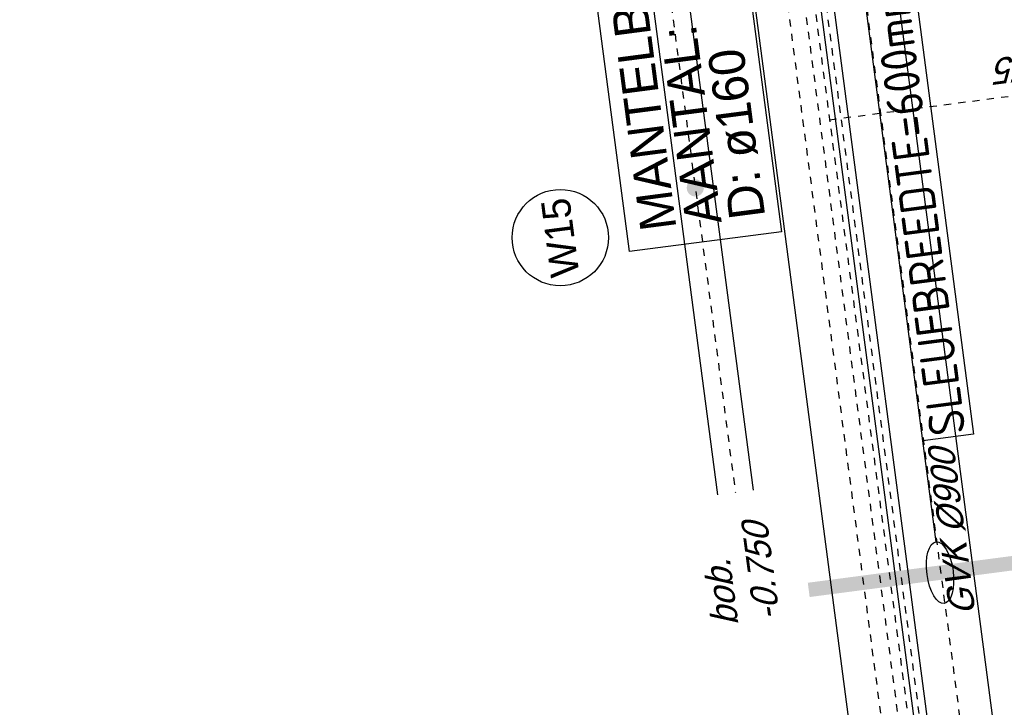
# Model space of a CAD drawing. Header units: metres. Extents: x 118052 to 118564, y 454784 to 455719.
# Tile 116 of 160: x 118496 to 118510, y 455263 to 455273. Entities that reach past the tile are written whole.
import ezdxf
from ezdxf.enums import TextEntityAlignment as Align

# ---------------------------------------------------------------- set-up
doc = ezdxf.new("R2010")
doc.units = ezdxf.units.M
doc.header["$LTSCALE"] = 0.5
for name, pattern in [('DASHED', [19.05, 12.7, -6.35]), ('Tauw_L_Center1', [13, 8, -1.67, 1.66, -1.67]), ('Tauw_L_Center2', [6.499, 4, -0.833, 0.833, -0.833])]:
    doc.linetypes.add(name, pattern=pattern)
for name, color, linetype in [('EL_N_A_EB00----REVISIE~-_-----', 1, 'Continuous'), ('GRAAFWERKZAAMHEDEN', 6, 'Continuous'), ('KABELLOOP', 6, 'Continuous'), ('Koningsstal VIEUWPORT', 254, 'Continuous'), ('ZU_N_-_AL999---LP_PE-75_sdr00__18_^200~-_-----', 7, 'Continuous'), ('ZU_N_-_AL999---LW_gvk500_sdr00__18_^200~N_-----', 7, 'Continuous'), ('ZU_N_-_AL999---LW_gvk500_vgr05__20_^200~M_-----', 7, 'Continuous'), ('ZU_N_-_AL999---LW_gvk900_vgr05__18_^200~-_-----', 7, 'Continuous'), ('ZU_N_-_EL999---LB_PE-110_sdr00~H_-----', 2, 'Tauw_L_Center2'), ('ZU_N_-_EL999---LP_PE-75_sdr00~H_-----', 2, 'Tauw_L_Center2'), ('ZU_N_-_EL999---LR_PE-110_sdr00~H_-----', 2, 'Tauw_L_Center2'), ('ZU_N_-_EL999---LW_gvk500_vgr05~H_-----', 2, 'Tauw_L_Center2'), ('ZU_N_-_EL999---LW_gvk500_vgr05~W_-----', 2, 'Continuous'), ('ZU_N_-_EL999---LW_gvk900_vgr05~H_-----', 2, 'Tauw_L_Center1'), ('ZU_N_-_EL999---LW_gvk900_vgr05~W_-----', 2, 'Continuous'), ('ZU_N_-_ML999---LW_gvk500_vgr05__20_^200~M_-----', 7, 'Continuous')]:
    doc.layers.add(name, color=color, linetype=linetype)
doc.styles.add('BURO-025', font='Isocp.shx', dxfattribs={"height": 500})
doc.styles.add('TAUW-ISOCP', font='tcb_isocp.shx')
doc.styles.add('tcb_isocp', font='tcb_isocp.shx')

# ---------------------------------------------------------------- blocks, each defined once
blk = doc.blocks.new('A$C6DFC50BF')
at = {"layer": 'GRAAFWERKZAAMHEDEN'}
blk.add_line((51790, -53623), (53204, -53623), dxfattribs=at)
for points in [[(56342, -49923), (61249, -49923), (61249, -52053), (56342, -52053)], [(53204, -53623), (60627, -53623), (60627, -54336), (53204, -54336)]]:
    blk.add_lwpolyline(points, close=True, dxfattribs=at)
blk.add_ellipse((51358, -53623), major_axis=(432, 0), ratio=0.422923, dxfattribs=at)
at = {"layer": 'KABELLOOP', "linetype": 'DASHED', "const_width": 200}
blk.add_lwpolyline([(51358, -55944), (51358, -51782)], dxfattribs=at)
at = {"layer": 'GRAAFWERKZAAMHEDEN', "color": 2}
for s, p in [('MANTELBUIZEN', (56581, -50614)), ('AANTAL: 2', (56581, -51247)), ('D: ø160', (56581, -51859))]:
    blk.add_text(s, height=500, rotation=359.9837, dxfattribs=at).set_placement(p)
at = {"layer": 'GRAAFWERKZAAMHEDEN', "color": 2, "style": 'BURO-025'}
blk.add_text('SLEUFBREEDTE=600mm', height=500, rotation=359.9837, dxfattribs=at).set_placement((53238, -54232))
blk = doc.blocks.new('Leidingen')
at = {"layer": 'ZU_N_-_EL999---LB_PE-110_sdr00~H_-----'}
blk.add_lwpolyline([(-189750.6, 7068.1), (-274747.5, 7068.1)], dxfattribs=at)
at = {"layer": 'ZU_N_-_EL999---LP_PE-75_sdr00~H_-----', "flags": 128}
blk.add_lwpolyline([(-118553.2, 6962), (-242100.9, 6918.1), (-260870, 6918.1), (-260870, -569.1), (-260870, -22082.4), (-262858.1, -22082.4)], dxfattribs=at)
at = {"layer": 'ZU_N_-_EL999---LP_PE-75_sdr00~H_-----'}
blk.add_lwpolyline([(-204432.2, 6932.9), (-204432.2, 424.2)], dxfattribs=at)
at = {"layer": 'ZU_N_-_EL999---LR_PE-110_sdr00~H_-----'}
blk.add_lwpolyline([(-243248.2, 6768.1), (-93379.2, 6768.1, -0.1316525), (-90879.2, 6098.3), (-85840.8, 3189.4)], format="xyb", dxfattribs=at)
at = {"layer": 'ZU_N_-_EL999---LW_gvk500_vgr05~H_-----'}
blk.add_lwpolyline([(-153708, 11108.9), (-153707.3, 9682.9, -0.4142136), (-154456.9, 8932.4), (-209397.5, 8902.7)], format="xyb", dxfattribs=at)
at = {"layer": 'ZU_N_-_EL999---LW_gvk500_vgr05~W_-----'}
for points in [[(-153958, 11108.9), (-153957.3, 9682.7, -0.4142136), (-154457, 9182.4), (-209397.7, 9152.7)], [(-153458, 11108.9), (-153457.3, 9683, -0.4142136), (-154456.7, 8682.4), (-209397.4, 8652.7)]]:
    blk.add_lwpolyline(points, format="xyb", dxfattribs=at)
at = {"layer": 'ZU_N_-_EL999---LW_gvk900_vgr05~H_-----'}
for points in [[(-221527.9, 14778.6), (-221517.2, 8493.3, 0.4137152), (-220320.2, 7298.3), (-174635.4, 7298.3, 0.4142136), (-173438.4, 8495.3), (-173438.4, 9789.3, 0.0000367), (-173438.4, 9789.5), (-173438.4, 9904)], [(-241353.5, 8700.8), (-241353.5, 7410.2, 0.4142136), (-240156.5, 6213.2), (-134155.4, 6213.2, 0.4142136), (-132958.4, 7410.2), (-132958.4, 9548.4)]]:
    blk.add_lwpolyline(points, format="xyb", dxfattribs=at)
at = {"layer": 'ZU_N_-_EL999---LW_gvk900_vgr05~W_-----'}
for points in [[(-221977.9, 14777.8), (-221967.2, 8492.5, 0.4137152), (-220320.2, 6848.3), (-174635.4, 6848.3, 0.4142136), (-172988.4, 8495.3), (-172988.4, 9789.3, 0.0000367), (-172988.4, 9789.5), (-172990.9, 26690.7)], [(-221077.9, 14779.4), (-221067.2, 8494.1, 0.4137152), (-220320.2, 7748.3), (-174635.4, 7748.3, 0.4142136), (-173888.4, 8495.3), (-173888.4, 9789.3, 0.0000367), (-173888.4, 9789.4), (-173890.9, 26690.6)], [(-241803.5, 8700.8), (-241803.5, 7410.2, 0.4142136), (-240156.5, 5763.2), (-134155.4, 5763.2, 0.4142136), (-132508.4, 7410.2), (-132508.4, 9548.4)], [(-240903.5, 8700.8), (-240903.5, 7410.2, 0.4142136), (-240156.5, 6663.2), (-134155.4, 6663.2, 0.4142136), (-133408.4, 7410.2), (-133408.4, 9548.4)]]:
    blk.add_lwpolyline(points, format="xyb", dxfattribs=at)
at = {"layer": 'ZU_N_-_ML999---LW_gvk500_vgr05__20_^200~M_-----', "flags": 128}
blk.add_lwpolyline([(-205128.7, 8905, 0, 0, 0), (-205102.2, 8788, 0, 91.8, 0), (-205104.3, 8796.9, 91.8, 169.7, 0), (-205110, 8822.2, 169.7, 221.7, 0), (-205118.6, 8860.2, 221.7, 240, 0), (-205128.7, 8905, 240, 221.7, 0), (-205138.8, 8949.8, 221.7, 169.7, 0), (-205147.4, 8987.8, 169.7, 91.8, 0), (-205153.1, 9013.1, 91.8, 0, 0), (-205155.1, 9022.1, 0, 0, 0), (-205128.7, 8905, 0, 0, 0), (-205421.7, 10201.6, 0, 0, 0)], format="xyseb", dxfattribs=at)
at = {"layer": 'ZU_N_-_ML999---LW_gvk500_vgr05__20_^200~M_-----'}
blk.add_circle((-205569.3, 10854.8), 669.6, dxfattribs=at)
at = {"layer": 'EL_N_A_EB00----REVISIE~-_-----'}
blk.add_blockref('A$C6DFC50BF', (-262229.9, 59850.1), dxfattribs=at)
at = {"layer": 'ZU_N_-_AL999---LP_PE-75_sdr00__18_^200~-_-----', "style": 'tcb_isocp', "oblique": 20.00024}
blk.add_text('PE %%12975', height=360, rotation=90, dxfattribs=at).set_placement((-203887.3, 2843.7))
at = {"layer": 'ZU_N_-_AL999---LW_gvk500_sdr00__18_^200~N_-----', "style": 'tcb_isocp', "oblique": 20.00024}
for s, p in [('bob.', (-211227.2, 9097.9)), ('-0.750', (-211226.9, 8515))]:
    blk.add_text(s, height=360, rotation=0.03102, dxfattribs=at).set_placement(p)
at = {"layer": 'ZU_N_-_AL999---LW_gvk500_vgr05__20_^200~M_-----', "style": 'TAUW-ISOCP'}
blk.add_text('W15', height=400, dxfattribs=at).set_placement((-205569.3, 10854.8), align=Align.MIDDLE)
at = {"layer": 'ZU_N_-_AL999---LW_gvk900_vgr05__18_^200~-_-----', "style": 'tcb_isocp', "oblique": 20.00024}
blk.add_text('GVK %%129900 ', height=360, dxfattribs=at).set_placement((-211510.1, 5810.3))

msp = doc.modelspace()

# ---------------------------------------------------------------- block references
at = {"layer": 'Koningsstal VIEUWPORT', "color": 6, "xscale": 0.0009975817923, "yscale": 0.0009975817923, "zscale": 0.0009975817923, "rotation": 97.46987594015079}
msp.add_blockref('Leidingen', (118487.852, 455474.689), dxfattribs=at)

doc.saveas('drawing.dxf')
